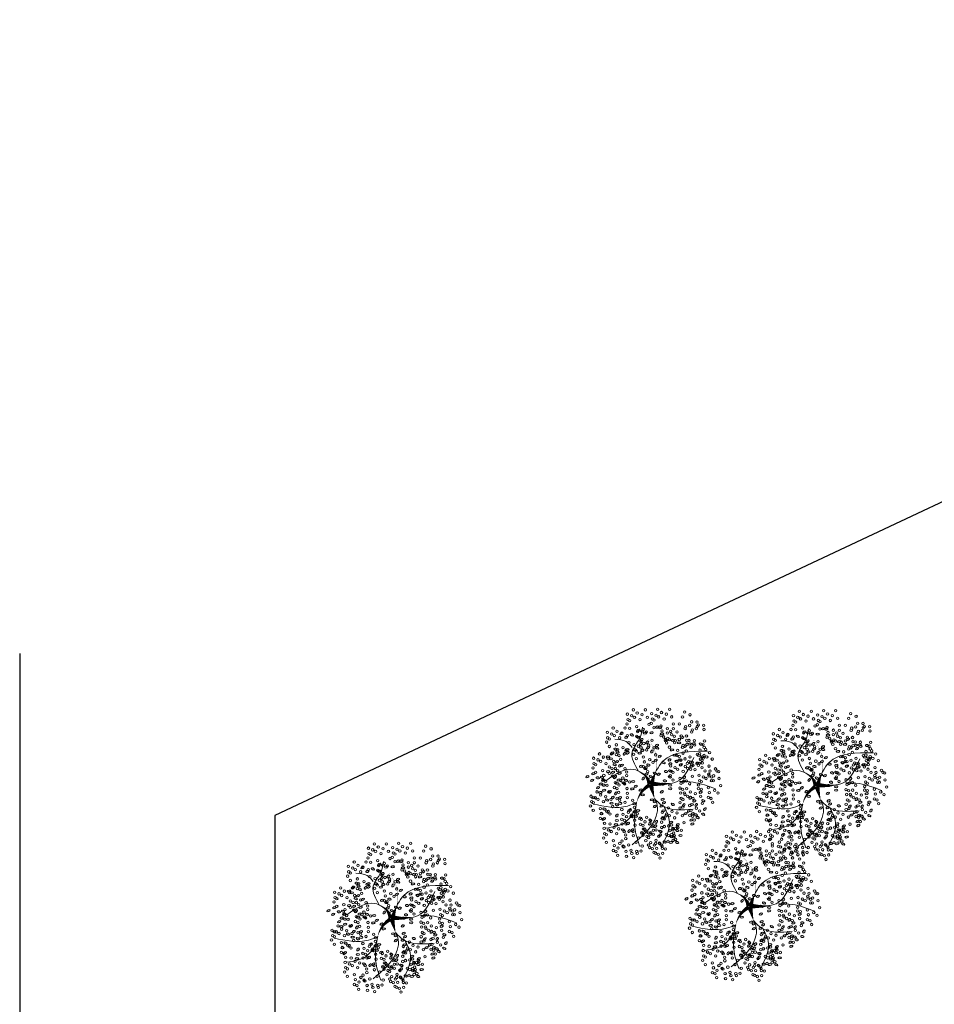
# Model space of a CAD drawing. Header units: millimetres. Extents: x 2041 to 2304, y 426 to 519.
# Tile 7 of 24: x 2041 to 2070, y 476 to 507. Entities that reach past the tile are written whole.
import ezdxf

# ---------------------------------------------------------------- set-up
doc = ezdxf.new("R2010")
doc.units = ezdxf.units.MM
doc.layers.add('01 - Vegetación', color=3, linetype='Continuous', lineweight=0)
doc.layers.add('Cotas', color=3, linetype='Continuous')

# ---------------------------------------------------------------- blocks, each defined once
blk = doc.blocks.new('17')
at = {"layer": '01 - Vegetación'}
for points in [[(4495.84, 1680.23, 1.33, 0.0221, 0.199177), (4489.97, 1684.48, 0.0221, 0.0221, 1.224983)], [(4496.02, 1680.23, 1.33, 0.0221, 0.286986), (4500.47, 1683.82, 0.0221, 0.0221, -1.494927)], [(4497.07, 1679.43, 0.133, 0.0221, 0.381476), (4512.91, 1682.47, 0.0221, 0.0221, -1.841687)], [(4496.02, 1679.76, 1.77, 0.0221, 0), (4491.39, 1678.53, 0.0221, 0.0221, 0)], [(4496.02, 1679.66, 1.77, 0.0221, 0), (4500.28, 1678.15, 0.0221, 0.0221, 0)], [(4496.4, 1679.85, 1.77, 0.0221, 0.074947), (4496.4, 1672.95, 0.0221, 0.0221, 0.762797)]]:
    blk.add_lwpolyline(points, format="xyseb", dxfattribs=at)
for points in [[(4490, 1684.47), (4488.83, 1687.51), (4489.5, 1699.09)], [(4487.73, 1684.98), (4483.44, 1688.25), (4481.42, 1694.81)], [(4497.83, 1680.19), (4501.11, 1685.48), (4497.33, 1694.81)], [(4508.5, 1685.98), (4510.45, 1688), (4511.21, 1691.78)], [(4491.39, 1678.53), (4489.02, 1677.58), (4485.46, 1677.92), (4475.87, 1685.99)], [(4500.47, 1683.82), (4506.92, 1685.99), (4511.46, 1683.47), (4515.25, 1682.46)], [(4490, 1684.47), (4482.94, 1685.23), (4475.36, 1683.47)], [(4497.07, 1679.43), (4503.89, 1675.65), (4507.17, 1660.78)], [(4488.74, 1675.4), (4484.7, 1673.64), (4475.11, 1676.16)], [(4491.39, 1678.53), (4489, 1675.9), (4487.73, 1665.57)], [(4496.57, 1678.43), (4497.07, 1670.86), (4505.15, 1665.32)], [(4497.07, 1670.11), (4496.82, 1665.57), (4494.55, 1658.01)]]:
    blk.add_spline(points, degree=3, dxfattribs=at)
blk = doc.blocks.new('16')
at = {"layer": '01 - Vegetación'}
h = blk.add_hatch(color=40, dxfattribs=at)
h.set_gradient(color1=(255, 191, 0), color2=(223, 255, 127), rotation=180, centered=1, tint=1, name='INVSPHERICAL')
edge = h.paths.add_edge_path()
edge.add_ellipse((4538.847, 1678.642), major_axis=(-0.0033, 0.0777), ratio=0.578492, start_angle=0, end_angle=360, ccw=False)
edge = h.paths.add_edge_path()
edge.add_ellipse((4538.961, 1678.487), major_axis=(-0.0349, 0.0695), ratio=0.578492, start_angle=0, end_angle=360, ccw=False)
edge = h.paths.add_edge_path()
edge.add_ellipse((4538.69, 1678.926), major_axis=(-0.0594, 0.0503), ratio=0.578492, start_angle=0, end_angle=360, ccw=False)
edge = h.paths.add_edge_path()
edge.add_ellipse((4538.676, 1678.266), major_axis=(-0.0033, 0.0777), ratio=0.578492, start_angle=0, end_angle=360, ccw=False)
edge = h.paths.add_edge_path()
edge.add_ellipse((4541.23, 1679.281), major_axis=(0.0274, 0.0728), ratio=0.578492, start_angle=0, end_angle=360, ccw=False)
edge = h.paths.add_edge_path()
edge.add_ellipse((4540.829, 1679.36), major_axis=(-0.0349, 0.0695), ratio=0.578492, start_angle=0, end_angle=360, ccw=False)
edge = h.paths.add_edge_path()
edge.add_ellipse((4541.174, 1679.607), major_axis=(-0.0349, 0.0695), ratio=0.578492, start_angle=0, end_angle=360, ccw=False)
edge = h.paths.add_edge_path()
edge.add_ellipse((4541.072, 1679.421), major_axis=(0.0274, 0.0728), ratio=0.578492, start_angle=0, end_angle=360, ccw=False)
edge = h.paths.add_edge_path()
edge.add_ellipse((4540.113, 1679.632), major_axis=(-0.0349, 0.0695), ratio=0.578492, start_angle=0, end_angle=360, ccw=False)
edge = h.paths.add_edge_path()
edge.add_ellipse((4540.279, 1679.843), major_axis=(-0.0349, 0.0695), ratio=0.578492, start_angle=0, end_angle=360, ccw=False)
edge = h.paths.add_edge_path()
edge.add_ellipse((4540.165, 1679.999), major_axis=(-0.0033, 0.0777), ratio=0.578492, start_angle=0, end_angle=360, ccw=False)
edge = h.paths.add_edge_path()
edge.add_ellipse((4540.499, 1679.956), major_axis=(-0.0033, 0.0777), ratio=0.578492, start_angle=0, end_angle=360, ccw=False)
edge = h.paths.add_edge_path()
edge.add_ellipse((4540.629, 1679.513), major_axis=(-0.0594, 0.0503), ratio=0.578492, start_angle=0, end_angle=360, ccw=False)
edge = h.paths.add_edge_path()
edge.add_ellipse((4540.551, 1680.278), major_axis=(0.0274, 0.0728), ratio=0.578492, start_angle=0, end_angle=360, ccw=False)
edge = h.paths.add_edge_path()
edge.add_ellipse((4539.201, 1679.744), major_axis=(-0.0033, 0.0777), ratio=0.578492, start_angle=0, end_angle=360, ccw=False)
edge = h.paths.add_edge_path()
edge.add_ellipse((4539.14, 1679.893), major_axis=(0.0274, 0.0728), ratio=0.578492, start_angle=0, end_angle=360, ccw=False)
edge = h.paths.add_edge_path()
edge.add_ellipse((4539.208, 1680.126), major_axis=(-0.0033, 0.0777), ratio=0.578492, start_angle=0, end_angle=360, ccw=False)
edge = h.paths.add_edge_path()
edge.add_ellipse((4538.979, 1680.681), major_axis=(-0.0594, 0.0503), ratio=0.578492, start_angle=0, end_angle=360, ccw=False)
edge = h.paths.add_edge_path()
edge.add_ellipse((4538.577, 1680.728), major_axis=(-0.0033, 0.0777), ratio=0.578492, start_angle=0, end_angle=360, ccw=False)
edge = h.paths.add_edge_path()
edge.add_ellipse((4538.926, 1680.033), major_axis=(0.0274, 0.0728), ratio=0.578492, start_angle=0, end_angle=360, ccw=False)
edge = h.paths.add_edge_path()
edge.add_ellipse((4538.95, 1679.842), major_axis=(0.0274, 0.0728), ratio=0.578492, start_angle=0, end_angle=360, ccw=False)
edge = h.paths.add_edge_path()
edge.add_ellipse((4538.621, 1680.191), major_axis=(-0.0349, 0.0695), ratio=0.578492, start_angle=0, end_angle=360, ccw=False)
edge = h.paths.add_edge_path()
edge.add_ellipse((4538.328, 1680.411), major_axis=(0.0274, 0.0728), ratio=0.578492, start_angle=0, end_angle=360, ccw=False)
edge = h.paths.add_edge_path()
edge.add_ellipse((4538.283, 1680.138), major_axis=(-0.0594, 0.0503), ratio=0.578492, start_angle=0, end_angle=360, ccw=False)
edge = h.paths.add_edge_path()
edge.add_ellipse((4538.32, 1679.993), major_axis=(-0.0594, 0.0503), ratio=0.578492, start_angle=0, end_angle=360, ccw=False)
edge = h.paths.add_edge_path()
edge.add_ellipse((4538.755, 1680.687), major_axis=(-0.0033, 0.0777), ratio=0.578492, start_angle=0, end_angle=360, ccw=False)
edge = h.paths.add_edge_path()
edge.add_ellipse((4538.834, 1681.261), major_axis=(-0.0349, 0.0695), ratio=0.578492, start_angle=0, end_angle=360, ccw=False)
edge = h.paths.add_edge_path()
edge.add_ellipse((4539.054, 1681.374), major_axis=(-0.0033, 0.0777), ratio=0.578492, start_angle=0, end_angle=360, ccw=False)
edge = h.paths.add_edge_path()
edge.add_ellipse((4539.147, 1681.076), major_axis=(-0.0594, 0.0503), ratio=0.578492, start_angle=0, end_angle=360, ccw=False)
edge = h.paths.add_edge_path()
edge.add_ellipse((4539.52, 1680.541), major_axis=(-0.0033, 0.0777), ratio=0.578492, start_angle=0, end_angle=360, ccw=False)
edge = h.paths.add_edge_path()
edge.add_ellipse((4539.459, 1680.689), major_axis=(0.0274, 0.0728), ratio=0.578492, start_angle=0, end_angle=360, ccw=False)
edge = h.paths.add_edge_path()
edge.add_ellipse((4539.527, 1680.923), major_axis=(-0.0033, 0.0777), ratio=0.578492, start_angle=0, end_angle=360, ccw=False)
edge = h.paths.add_edge_path()
edge.add_ellipse((4539.265, 1681.244), major_axis=(0.0274, 0.0728), ratio=0.578492, start_angle=0, end_angle=360, ccw=False)
edge = h.paths.add_edge_path()
edge.add_ellipse((4539.188, 1677.478), major_axis=(-0.0594, 0.0503), ratio=0.578492, start_angle=0, end_angle=360, ccw=False)
edge = h.paths.add_edge_path()
edge.add_ellipse((4539.473, 1678.19), major_axis=(0.0274, 0.0728), ratio=0.578492, start_angle=0, end_angle=360, ccw=False)
edge = h.paths.add_edge_path()
edge.add_ellipse((4540.696, 1678.325), major_axis=(0.0274, 0.0728), ratio=0.578492, start_angle=0, end_angle=360, ccw=False)
edge = h.paths.add_edge_path()
edge.add_ellipse((4540.33, 1678.305), major_axis=(-0.0033, 0.0777), ratio=0.578492, start_angle=0, end_angle=360, ccw=False)
edge = h.paths.add_edge_path()
edge.add_ellipse((4540.174, 1678.307), major_axis=(-0.0033, 0.0777), ratio=0.578492, start_angle=0, end_angle=360, ccw=False)
edge = h.paths.add_edge_path()
edge.add_ellipse((4540.488, 1677.717), major_axis=(-0.0594, 0.0503), ratio=0.578492, start_angle=0, end_angle=360, ccw=False)
edge = h.paths.add_edge_path()
edge.add_ellipse((4540.676, 1677.675), major_axis=(-0.0594, 0.0503), ratio=0.578492, start_angle=0, end_angle=360, ccw=False)
edge = h.paths.add_edge_path()
edge.add_ellipse((4539.469, 1677.341), major_axis=(-0.0033, 0.0777), ratio=0.578492, start_angle=0, end_angle=360, ccw=False)
edge = h.paths.add_edge_path()
edge.add_ellipse((4539.773, 1677.406), major_axis=(-0.0594, 0.0503), ratio=0.578492, start_angle=0, end_angle=360, ccw=False)
edge = h.paths.add_edge_path()
edge.add_ellipse((4539.631, 1677.23), major_axis=(-0.0349, 0.0695), ratio=0.578492, start_angle=0, end_angle=360, ccw=False)
edge = h.paths.add_edge_path()
edge.add_ellipse((4539.445, 1677.695), major_axis=(-0.0594, 0.0503), ratio=0.578492, start_angle=0, end_angle=360, ccw=False)
edge = h.paths.add_edge_path()
edge.add_ellipse((4542.676, 1679.136), major_axis=(-0.0033, 0.0777), ratio=0.578492, start_angle=0, end_angle=360, ccw=False)
edge = h.paths.add_edge_path()
edge.add_ellipse((4542.661, 1679.428), major_axis=(-0.0033, 0.0777), ratio=0.578492, start_angle=0, end_angle=360, ccw=False)
edge = h.paths.add_edge_path()
edge.add_ellipse((4542.742, 1679.554), major_axis=(-0.0033, 0.0777), ratio=0.578492, start_angle=0, end_angle=360, ccw=False)
edge = h.paths.add_edge_path()
edge.add_ellipse((4542.776, 1679.728), major_axis=(-0.0349, 0.0695), ratio=0.578492, start_angle=0, end_angle=360, ccw=False)
edge = h.paths.add_edge_path()
edge.add_ellipse((4542.477, 1679.745), major_axis=(0.0274, 0.0728), ratio=0.578492, start_angle=0, end_angle=360, ccw=False)
edge = h.paths.add_edge_path()
edge.add_ellipse((4542.578, 1680.02), major_axis=(0.0274, 0.0728), ratio=0.578492, start_angle=0, end_angle=360, ccw=False)
edge = h.paths.add_edge_path()
edge.add_ellipse((4542.466, 1680.268), major_axis=(-0.0349, 0.0695), ratio=0.578492, start_angle=0, end_angle=360, ccw=False)
edge = h.paths.add_edge_path()
edge.add_ellipse((4542.632, 1680.479), major_axis=(-0.0349, 0.0695), ratio=0.578492, start_angle=0, end_angle=360, ccw=False)
edge = h.paths.add_edge_path()
edge.add_ellipse((4542.359, 1679.577), major_axis=(-0.0594, 0.0503), ratio=0.578492, start_angle=0, end_angle=360, ccw=False)
edge = h.paths.add_edge_path()
edge.add_ellipse((4542.171, 1679.619), major_axis=(-0.0594, 0.0503), ratio=0.578492, start_angle=0, end_angle=360, ccw=False)
edge = h.paths.add_edge_path()
edge.add_ellipse((4542.246, 1679.328), major_axis=(-0.0594, 0.0503), ratio=0.578492, start_angle=0, end_angle=360, ccw=False)
edge = h.paths.add_edge_path()
edge.add_ellipse((4542.369, 1678.498), major_axis=(0.0274, 0.0728), ratio=0.578492, start_angle=0, end_angle=360, ccw=False)
edge = h.paths.add_edge_path()
edge.add_ellipse((4542.902, 1678.749), major_axis=(-0.0349, 0.0695), ratio=0.578492, start_angle=0, end_angle=360, ccw=False)
edge = h.paths.add_edge_path()
edge.add_ellipse((4542.925, 1678.897), major_axis=(-0.0349, 0.0695), ratio=0.578492, start_angle=0, end_angle=360, ccw=False)
edge = h.paths.add_edge_path()
edge.add_ellipse((4542.628, 1678.671), major_axis=(-0.0033, 0.0777), ratio=0.578492, start_angle=0, end_angle=360, ccw=False)
edge = h.paths.add_edge_path()
edge.add_ellipse((4542.11, 1678.896), major_axis=(-0.0349, 0.0695), ratio=0.578492, start_angle=0, end_angle=360, ccw=False)
edge = h.paths.add_edge_path()
edge.add_ellipse((4542.34, 1678.18), major_axis=(-0.0349, 0.0695), ratio=0.578492, start_angle=0, end_angle=360, ccw=False)
edge = h.paths.add_edge_path()
edge.add_ellipse((4538.137, 1679.191), major_axis=(-0.0349, 0.0695), ratio=0.578492, start_angle=0, end_angle=360, ccw=False)
edge = h.paths.add_edge_path()
edge.add_ellipse((4538.099, 1678.758), major_axis=(-0.0594, 0.0503), ratio=0.578492, start_angle=0, end_angle=360, ccw=False)
edge = h.paths.add_edge_path()
edge.add_ellipse((4537.796, 1678.552), major_axis=(0.0274, 0.0728), ratio=0.578492, start_angle=0, end_angle=360, ccw=False)
edge = h.paths.add_edge_path()
edge.add_ellipse((4537.776, 1678.277), major_axis=(-0.0033, 0.0777), ratio=0.578492, start_angle=0, end_angle=360, ccw=False)
edge = h.paths.add_edge_path()
edge.add_ellipse((4539.181, 1678.6), major_axis=(-0.0033, 0.0777), ratio=0.578492, start_angle=0, end_angle=360, ccw=False)
edge = h.paths.add_edge_path()
edge.add_ellipse((4538.502, 1678.968), major_axis=(-0.0594, 0.0503), ratio=0.578492, start_angle=0, end_angle=360, ccw=False)
edge = h.paths.add_edge_path()
edge.add_ellipse((4538.615, 1679.216), major_axis=(-0.0594, 0.0503), ratio=0.578492, start_angle=0, end_angle=360, ccw=False)
edge = h.paths.add_edge_path()
edge.add_ellipse((4538.188, 1679.557), major_axis=(-0.0033, 0.0777), ratio=0.578492, start_angle=0, end_angle=360, ccw=False)
edge = h.paths.add_edge_path()
edge.add_ellipse((4538.203, 1679.265), major_axis=(-0.0033, 0.0777), ratio=0.578492, start_angle=0, end_angle=360, ccw=False)
edge = h.paths.add_edge_path()
edge.add_ellipse((4538.285, 1679.391), major_axis=(-0.0033, 0.0777), ratio=0.578492, start_angle=0, end_angle=360, ccw=False)
edge = h.paths.add_edge_path()
edge.add_ellipse((4538.856, 1679.647), major_axis=(-0.0349, 0.0695), ratio=0.578492, start_angle=0, end_angle=360, ccw=False)
edge = h.paths.add_edge_path()
edge.add_ellipse((4538.272, 1678.751), major_axis=(0.0274, 0.0728), ratio=0.578492, start_angle=0, end_angle=360, ccw=False)
edge = h.paths.add_edge_path()
edge.add_ellipse((4540.863, 1678.985), major_axis=(0.0274, 0.0728), ratio=0.578492, start_angle=0, end_angle=360, ccw=False)
edge = h.paths.add_edge_path()
edge.add_ellipse((4540.823, 1678.811), major_axis=(-0.0349, 0.0695), ratio=0.578492, start_angle=0, end_angle=360, ccw=False)
edge = h.paths.add_edge_path()
edge.add_ellipse((4541.446, 1678.949), major_axis=(-0.0349, 0.0695), ratio=0.578492, start_angle=0, end_angle=360, ccw=False)
edge = h.paths.add_edge_path()
edge.add_ellipse((4540.434, 1680.393), major_axis=(-0.0033, 0.0777), ratio=0.578492, start_angle=0, end_angle=360, ccw=False)
edge = h.paths.add_edge_path()
edge.add_ellipse((4540.419, 1680.685), major_axis=(-0.0033, 0.0777), ratio=0.578492, start_angle=0, end_angle=360, ccw=False)
edge = h.paths.add_edge_path()
edge.add_ellipse((4539.773, 1680.547), major_axis=(-0.0349, 0.0695), ratio=0.578492, start_angle=0, end_angle=360, ccw=False)
edge = h.paths.add_edge_path()
edge.add_ellipse((4539.782, 1680.87), major_axis=(-0.0349, 0.0695), ratio=0.578492, start_angle=0, end_angle=360, ccw=False)
edge = h.paths.add_edge_path()
edge.add_ellipse((4539.668, 1681.126), major_axis=(0.0274, 0.0728), ratio=0.578492, start_angle=0, end_angle=360, ccw=False)
edge = h.paths.add_edge_path()
edge.add_ellipse((4540.336, 1681.276), major_axis=(0.0274, 0.0728), ratio=0.578492, start_angle=0, end_angle=360, ccw=False)
edge = h.paths.add_edge_path()
edge.add_ellipse((4540.381, 1681.413), major_axis=(-0.0349, 0.0695), ratio=0.578492, start_angle=0, end_angle=360, ccw=False)
edge = h.paths.add_edge_path()
edge.add_ellipse((4540.225, 1681.525), major_axis=(-0.0349, 0.0695), ratio=0.578492, start_angle=0, end_angle=360, ccw=False)
edge = h.paths.add_edge_path()
edge.add_ellipse((4540.009, 1681.424), major_axis=(-0.0033, 0.0777), ratio=0.578492, start_angle=0, end_angle=360, ccw=False)
edge = h.paths.add_edge_path()
edge.add_ellipse((4540.106, 1681.258), major_axis=(-0.0033, 0.0777), ratio=0.578492, start_angle=0, end_angle=360, ccw=False)
edge = h.paths.add_edge_path()
edge.add_ellipse((4540.036, 1680.989), major_axis=(-0.0594, 0.0503), ratio=0.578492, start_angle=0, end_angle=360, ccw=False)
edge = h.paths.add_edge_path()
edge.add_ellipse((4539.967, 1680.73), major_axis=(-0.0594, 0.0503), ratio=0.578492, start_angle=0, end_angle=360, ccw=False)
edge = h.paths.add_edge_path()
edge.add_ellipse((4541.92, 1680.217), major_axis=(-0.0033, 0.0777), ratio=0.578492, start_angle=0, end_angle=360, ccw=False)
edge = h.paths.add_edge_path()
edge.add_ellipse((4541.222, 1680.466), major_axis=(-0.0349, 0.0695), ratio=0.578492, start_angle=0, end_angle=360, ccw=False)
edge = h.paths.add_edge_path()
edge.add_ellipse((4541.387, 1680.676), major_axis=(-0.0349, 0.0695), ratio=0.578492, start_angle=0, end_angle=360, ccw=False)
edge = h.paths.add_edge_path()
edge.add_ellipse((4541.251, 1680.784), major_axis=(0.0274, 0.0728), ratio=0.578492, start_angle=0, end_angle=360, ccw=False)
edge = h.paths.add_edge_path()
edge.add_ellipse((4541.818, 1680.659), major_axis=(0.0274, 0.0728), ratio=0.578492, start_angle=0, end_angle=360, ccw=False)
edge = h.paths.add_edge_path()
edge.add_ellipse((4541.942, 1680.743), major_axis=(0.0274, 0.0728), ratio=0.578492, start_angle=0, end_angle=360, ccw=False)
edge = h.paths.add_edge_path()
edge.add_ellipse((4541.762, 1680.886), major_axis=(-0.0349, 0.0695), ratio=0.578492, start_angle=0, end_angle=360, ccw=False)
edge = h.paths.add_edge_path()
edge.add_ellipse((4541.592, 1681.082), major_axis=(-0.0033, 0.0777), ratio=0.578492, start_angle=0, end_angle=360, ccw=False)
edge = h.paths.add_edge_path()
edge.add_ellipse((4541.511, 1680.956), major_axis=(-0.0033, 0.0777), ratio=0.578492, start_angle=0, end_angle=360, ccw=False)
edge = h.paths.add_edge_path()
edge.add_ellipse((4541.775, 1680.201), major_axis=(-0.0594, 0.0503), ratio=0.578492, start_angle=0, end_angle=360, ccw=False)
edge = h.paths.add_edge_path()
edge.add_ellipse((4541.737, 1680.346), major_axis=(-0.0594, 0.0503), ratio=0.578492, start_angle=0, end_angle=360, ccw=False)
edge = h.paths.add_edge_path()
edge.add_ellipse((4541.843, 1679.118), major_axis=(-0.0594, 0.0503), ratio=0.578492, start_angle=0, end_angle=360, ccw=False)
edge = h.paths.add_edge_path()
edge.add_ellipse((4541.881, 1679.551), major_axis=(-0.0349, 0.0695), ratio=0.578492, start_angle=0, end_angle=360, ccw=False)
edge = h.paths.add_edge_path()
edge.add_ellipse((4542.015, 1679.29), major_axis=(-0.0349, 0.0695), ratio=0.578492, start_angle=0, end_angle=360, ccw=False)
edge = h.paths.add_edge_path()
edge.add_ellipse((4541.91, 1679.869), major_axis=(0.0274, 0.0728), ratio=0.578492, start_angle=0, end_angle=360, ccw=False)
edge = h.paths.add_edge_path()
edge.add_ellipse((4541.769, 1679.666), major_axis=(-0.0033, 0.0777), ratio=0.578492, start_angle=0, end_angle=360, ccw=False)
edge = h.paths.add_edge_path()
edge.add_ellipse((4539.676, 1679.115), major_axis=(-0.0033, 0.0777), ratio=0.578492, start_angle=0, end_angle=360, ccw=False)
edge = h.paths.add_edge_path()
edge.add_ellipse((4539.594, 1678.989), major_axis=(-0.0033, 0.0777), ratio=0.578492, start_angle=0, end_angle=360, ccw=False)
edge = h.paths.add_edge_path()
edge.add_ellipse((4539.898, 1679.531), major_axis=(-0.0033, 0.0777), ratio=0.578492, start_angle=0, end_angle=360, ccw=False)
edge = h.paths.add_edge_path()
edge.add_ellipse((4539.697, 1678.641), major_axis=(-0.0349, 0.0695), ratio=0.578492, start_angle=0, end_angle=360, ccw=False)
edge = h.paths.add_edge_path()
edge.add_ellipse((4539.398, 1678.691), major_axis=(-0.0349, 0.0695), ratio=0.578492, start_angle=0, end_angle=360, ccw=False)
edge = h.paths.add_edge_path()
edge.add_ellipse((4539.555, 1678.579), major_axis=(-0.0349, 0.0695), ratio=0.578492, start_angle=0, end_angle=360, ccw=False)
edge = h.paths.add_edge_path()
edge.add_ellipse((4540.714, 1679.167), major_axis=(0.0274, 0.0728), ratio=0.578492, start_angle=0, end_angle=360, ccw=False)
edge = h.paths.add_edge_path()
edge.add_ellipse((4540.549, 1681.79), major_axis=(-0.0349, 0.0695), ratio=0.578492, start_angle=0, end_angle=360, ccw=False)
edge = h.paths.add_edge_path()
edge.add_ellipse((4540.715, 1682.001), major_axis=(-0.0349, 0.0695), ratio=0.578492, start_angle=0, end_angle=360, ccw=False)
edge = h.paths.add_edge_path()
edge.add_ellipse((4540.848, 1681.741), major_axis=(-0.0349, 0.0695), ratio=0.578492, start_angle=0, end_angle=360, ccw=False)
edge = h.paths.add_edge_path()
edge.add_ellipse((4540.661, 1681.542), major_axis=(0.0274, 0.0728), ratio=0.578492, start_angle=0, end_angle=360, ccw=False)
edge = h.paths.add_edge_path()
edge.add_ellipse((4540.684, 1681.351), major_axis=(0.0274, 0.0728), ratio=0.578492, start_angle=0, end_angle=360, ccw=False)
edge = h.paths.add_edge_path()
edge.add_ellipse((4540.56, 1681.267), major_axis=(0.0274, 0.0728), ratio=0.578492, start_angle=0, end_angle=360, ccw=False)
edge = h.paths.add_edge_path()
edge.add_ellipse((4540.528, 1678.539), major_axis=(0.0274, 0.0728), ratio=0.578492, start_angle=0, end_angle=360, ccw=False)
edge = h.paths.add_edge_path()
edge.add_ellipse((4540.38, 1678.647), major_axis=(0.0274, 0.0728), ratio=0.578492, start_angle=0, end_angle=360, ccw=False)
edge = h.paths.add_edge_path()
edge.add_ellipse((4540.034, 1678.678), major_axis=(-0.0349, 0.0695), ratio=0.578492, start_angle=0, end_angle=360, ccw=False)
edge = h.paths.add_edge_path()
edge.add_ellipse((4540.944, 1678.493), major_axis=(0.0274, 0.0728), ratio=0.578492, start_angle=0, end_angle=360, ccw=False)
edge = h.paths.add_edge_path()
edge.add_ellipse((4541.625, 1678.77), major_axis=(-0.0349, 0.0695), ratio=0.578492, start_angle=0, end_angle=360, ccw=False)
edge = h.paths.add_edge_path()
edge.add_ellipse((4541.994, 1678.887), major_axis=(0.0274, 0.0728), ratio=0.578492, start_angle=0, end_angle=360, ccw=False)
edge = h.paths.add_edge_path()
edge.add_ellipse((4541.336, 1678.598), major_axis=(0.0274, 0.0728), ratio=0.578492, start_angle=0, end_angle=360, ccw=False)
edge = h.paths.add_edge_path()
edge.add_ellipse((4539.381, 1678.993), major_axis=(-0.0349, 0.0695), ratio=0.578492, start_angle=0, end_angle=360, ccw=False)
edge = h.paths.add_edge_path()
edge.add_ellipse((4540.938, 1681.079), major_axis=(-0.0033, 0.0777), ratio=0.578492, start_angle=0, end_angle=360, ccw=False)
edge = h.paths.add_edge_path()
edge.add_ellipse((4540.699, 1680.759), major_axis=(-0.0594, 0.0503), ratio=0.578492, start_angle=0, end_angle=360, ccw=False)
edge = h.paths.add_edge_path()
edge.add_ellipse((4540.908, 1680.857), major_axis=(-0.0349, 0.0695), ratio=0.578492, start_angle=0, end_angle=360, ccw=False)
edge = h.paths.add_edge_path()
edge.add_ellipse((4540.863, 1680.561), major_axis=(-0.0349, 0.0695), ratio=0.578492, start_angle=0, end_angle=360, ccw=False)
edge = h.paths.add_edge_path()
edge.add_ellipse((4540.564, 1680.61), major_axis=(-0.0349, 0.0695), ratio=0.578492, start_angle=0, end_angle=360, ccw=False)
edge = h.paths.add_edge_path()
edge.add_ellipse((4539.771, 1681.729), major_axis=(-0.0349, 0.0695), ratio=0.578492, start_angle=0, end_angle=360, ccw=False)
edge = h.paths.add_edge_path()
edge.add_ellipse((4540.968, 1678.302), major_axis=(0.0274, 0.0728), ratio=0.578492, start_angle=0, end_angle=360, ccw=False)
edge = h.paths.add_edge_path()
edge.add_ellipse((4541.908, 1678.227), major_axis=(-0.0033, 0.0777), ratio=0.578492, start_angle=0, end_angle=360, ccw=False)
edge = h.paths.add_edge_path()
edge.add_ellipse((4541.283, 1678.297), major_axis=(-0.0349, 0.0695), ratio=0.578492, start_angle=0, end_angle=360, ccw=False)
edge = h.paths.add_edge_path()
edge.add_ellipse((4541.463, 1678.333), major_axis=(-0.0349, 0.0695), ratio=0.578492, start_angle=0, end_angle=360, ccw=False)
edge = h.paths.add_edge_path()
edge.add_ellipse((4538.021, 1678.159), major_axis=(0.0274, 0.0728), ratio=0.578492, start_angle=0, end_angle=360, ccw=False)
edge = h.paths.add_edge_path()
edge.add_ellipse((4537.772, 1677.992), major_axis=(0.0274, 0.0728), ratio=0.578492, start_angle=0, end_angle=360, ccw=False)
edge = h.paths.add_edge_path()
edge.add_ellipse((4538.082, 1677.841), major_axis=(-0.0033, 0.0777), ratio=0.578492, start_angle=0, end_angle=360, ccw=False)
edge = h.paths.add_edge_path()
edge.add_ellipse((4538.572, 1677.966), major_axis=(-0.0349, 0.0695), ratio=0.578492, start_angle=0, end_angle=360, ccw=False)
edge = h.paths.add_edge_path()
edge.add_ellipse((4538.311, 1677.99), major_axis=(0.0274, 0.0728), ratio=0.578492, start_angle=0, end_angle=360, ccw=False)
edge = h.paths.add_edge_path()
edge.add_ellipse((4538.394, 1678.174), major_axis=(0.0274, 0.0728), ratio=0.578492, start_angle=0, end_angle=360, ccw=False)
edge = h.paths.add_edge_path()
edge.add_ellipse((4538.776, 1677.355), major_axis=(-0.0349, 0.0695), ratio=0.578492, start_angle=0, end_angle=360, ccw=False)
edge = h.paths.add_edge_path()
edge.add_ellipse((4538.597, 1677.319), major_axis=(-0.0349, 0.0695), ratio=0.578492, start_angle=0, end_angle=360, ccw=False)
edge = h.paths.add_edge_path()
edge.add_ellipse((4539.063, 1677.621), major_axis=(-0.0349, 0.0695), ratio=0.578492, start_angle=0, end_angle=360, ccw=False)
edge = h.paths.add_edge_path()
edge.add_ellipse((4539.033, 1676.828), major_axis=(0.0274, 0.0728), ratio=0.578492, start_angle=0, end_angle=360, ccw=False)
edge = h.paths.add_edge_path()
edge.add_ellipse((4539.009, 1677.162), major_axis=(0.0274, 0.0728), ratio=0.578492, start_angle=0, end_angle=360, ccw=False)
edge = h.paths.add_edge_path()
edge.add_ellipse((4538.885, 1677.078), major_axis=(0.0274, 0.0728), ratio=0.578492, start_angle=0, end_angle=360, ccw=False)
edge = h.paths.add_edge_path()
edge.add_ellipse((4539.054, 1677.298), major_axis=(-0.0349, 0.0695), ratio=0.578492, start_angle=0, end_angle=360, ccw=False)
edge = h.paths.add_edge_path()
edge.add_ellipse((4542.221, 1677.913), major_axis=(-0.0033, 0.0777), ratio=0.578492, start_angle=0, end_angle=360, ccw=False)
edge = h.paths.add_edge_path()
edge.add_ellipse((4542.451, 1677.771), major_axis=(-0.0349, 0.0695), ratio=0.578492, start_angle=0, end_angle=360, ccw=False)
edge = h.paths.add_edge_path()
edge.add_ellipse((4541.18, 1677.355), major_axis=(-0.0349, 0.0695), ratio=0.578492, start_angle=0, end_angle=360, ccw=False)
edge = h.paths.add_edge_path()
edge.add_ellipse((4541.671, 1678.102), major_axis=(-0.0033, 0.0777), ratio=0.578492, start_angle=0, end_angle=360, ccw=False)
edge = h.paths.add_edge_path()
edge.add_ellipse((4541.411, 1678.017), major_axis=(-0.0033, 0.0777), ratio=0.578492, start_angle=0, end_angle=360, ccw=False)
edge = h.paths.add_edge_path()
edge.add_ellipse((4542.075, 1677.637), major_axis=(-0.0594, 0.0503), ratio=0.578492, start_angle=0, end_angle=360, ccw=False)
edge = h.paths.add_edge_path()
edge.add_ellipse((4541.252, 1677.826), major_axis=(-0.0349, 0.0695), ratio=0.578492, start_angle=0, end_angle=360, ccw=False)
edge = h.paths.add_edge_path()
edge.add_ellipse((4541.596, 1676.853), major_axis=(-0.0033, 0.0777), ratio=0.578492, start_angle=0, end_angle=360, ccw=False)
edge = h.paths.add_edge_path()
edge.add_ellipse((4541.655, 1677.018), major_axis=(-0.0033, 0.0777), ratio=0.578492, start_angle=0, end_angle=360, ccw=False)
edge = h.paths.add_edge_path()
edge.add_ellipse((4542.033, 1677.371), major_axis=(-0.0349, 0.0695), ratio=0.578492, start_angle=0, end_angle=360, ccw=False)
edge = h.paths.add_edge_path()
edge.add_ellipse((4542.19, 1677.259), major_axis=(-0.0349, 0.0695), ratio=0.578492, start_angle=0, end_angle=360, ccw=False)
edge = h.paths.add_edge_path()
edge.add_ellipse((4542.168, 1676.931), major_axis=(0.0274, 0.0728), ratio=0.578492, start_angle=0, end_angle=360, ccw=False)
edge = h.paths.add_edge_path()
edge.add_ellipse((4542.176, 1677.433), major_axis=(-0.0349, 0.0695), ratio=0.578492, start_angle=0, end_angle=360, ccw=False)
edge = h.paths.add_edge_path()
edge.add_ellipse((4541.313, 1677.094), major_axis=(-0.0349, 0.0695), ratio=0.578492, start_angle=0, end_angle=360, ccw=False)
edge = h.paths.add_edge_path()
edge.add_ellipse((4541.359, 1677.391), major_axis=(-0.0349, 0.0695), ratio=0.578492, start_angle=0, end_angle=360, ccw=False)
edge = h.paths.add_edge_path()
edge.add_ellipse((4540.019, 1676.943), major_axis=(-0.0349, 0.0695), ratio=0.578492, start_angle=0, end_angle=360, ccw=False)
edge = h.paths.add_edge_path()
edge.add_ellipse((4539.641, 1676.826), major_axis=(0.0274, 0.0728), ratio=0.578492, start_angle=0, end_angle=360, ccw=False)
edge = h.paths.add_edge_path()
edge.add_ellipse((4539.262, 1676.754), major_axis=(-0.0594, 0.0503), ratio=0.578492, start_angle=0, end_angle=360, ccw=False)
edge = h.paths.add_edge_path()
edge.add_ellipse((4539.45, 1677.146), major_axis=(-0.0594, 0.0503), ratio=0.578492, start_angle=0, end_angle=360, ccw=False)
at = {"layer": '01 - Vegetación', "extrusion": (0, 0, -1)}
for centre, major_axis in [((4540.715, 1682.001), (-0.0349, 0.0695)), ((4539.771, 1681.729), (-0.0349, 0.0695)), ((4540.225, 1681.525), (-0.0349, 0.0695)), ((4540.549, 1681.79), (-0.0349, 0.0695)), ((4540.848, 1681.741), (-0.0349, 0.0695)), ((4538.834, 1681.261), (-0.0349, 0.0695)), ((4539.054, 1681.374), (-0.0033, 0.0777)), ((4540.009, 1681.424), (-0.0033, 0.0777)), ((4540.106, 1681.258), (-0.0033, 0.0777)), ((4540.381, 1681.413), (-0.0349, 0.0695)), ((4540.938, 1681.079), (-0.0033, 0.0777)), ((4541.592, 1681.082), (-0.0033, 0.0777)), ((4538.577, 1680.728), (-0.0033, 0.0777)), ((4538.755, 1680.687), (-0.0033, 0.0777)), ((4539.527, 1680.923), (-0.0033, 0.0777)), ((4539.782, 1680.87), (-0.0349, 0.0695)), ((4540.419, 1680.685), (-0.0033, 0.0777)), ((4540.564, 1680.61), (-0.0349, 0.0695)), ((4540.908, 1680.857), (-0.0349, 0.0695)), ((4541.387, 1680.676), (-0.0349, 0.0695)), ((4541.511, 1680.956), (-0.0033, 0.0777)), ((4541.762, 1680.886), (-0.0349, 0.0695)), ((4538.621, 1680.191), (-0.0349, 0.0695)), ((4539.52, 1680.541), (-0.0033, 0.0777)), ((4539.773, 1680.547), (-0.0349, 0.0695)), ((4540.434, 1680.393), (-0.0033, 0.0777)), ((4540.863, 1680.561), (-0.0349, 0.0695)), ((4541.222, 1680.466), (-0.0349, 0.0695)), ((4541.92, 1680.217), (-0.0033, 0.0777)), ((4542.466, 1680.268), (-0.0349, 0.0695)), ((4542.632, 1680.479), (-0.0349, 0.0695)), ((4539.201, 1679.744), (-0.0033, 0.0777)), ((4539.208, 1680.126), (-0.0033, 0.0777)), ((4540.165, 1679.999), (-0.0033, 0.0777)), ((4540.279, 1679.843), (-0.0349, 0.0695)), ((4540.499, 1679.956), (-0.0033, 0.0777)), ((4542.776, 1679.728), (-0.0349, 0.0695)), ((4538.188, 1679.557), (-0.0033, 0.0777)), ((4538.203, 1679.265), (-0.0033, 0.0777)), ((4538.285, 1679.391), (-0.0033, 0.0777)), ((4538.856, 1679.647), (-0.0349, 0.0695)), ((4539.898, 1679.531), (-0.0033, 0.0777)), ((4540.113, 1679.632), (-0.0349, 0.0695)), ((4540.829, 1679.36), (-0.0349, 0.0695)), ((4541.174, 1679.607), (-0.0349, 0.0695)), ((4541.769, 1679.666), (-0.0033, 0.0777)), ((4541.881, 1679.551), (-0.0349, 0.0695)), ((4542.015, 1679.29), (-0.0349, 0.0695)), ((4542.661, 1679.428), (-0.0033, 0.0777)), ((4542.742, 1679.554), (-0.0033, 0.0777)), ((4538.137, 1679.191), (-0.0349, 0.0695)), ((4539.381, 1678.993), (-0.0349, 0.0695)), ((4539.594, 1678.989), (-0.0033, 0.0777)), ((4539.676, 1679.115), (-0.0033, 0.0777)), ((4540.823, 1678.811), (-0.0349, 0.0695)), ((4541.446, 1678.949), (-0.0349, 0.0695)), ((4542.11, 1678.896), (-0.0349, 0.0695)), ((4542.676, 1679.136), (-0.0033, 0.0777)), ((4542.925, 1678.897), (-0.0349, 0.0695)), ((4538.847, 1678.642), (-0.0033, 0.0777)), ((4538.961, 1678.487), (-0.0349, 0.0695)), ((4539.181, 1678.6), (-0.0033, 0.0777)), ((4539.398, 1678.691), (-0.0349, 0.0695)), ((4539.555, 1678.579), (-0.0349, 0.0695)), ((4539.697, 1678.641), (-0.0349, 0.0695)), ((4540.034, 1678.678), (-0.0349, 0.0695)), ((4541.625, 1678.77), (-0.0349, 0.0695)), ((4542.628, 1678.671), (-0.0033, 0.0777)), ((4542.902, 1678.749), (-0.0349, 0.0695)), ((4537.776, 1678.277), (-0.0033, 0.0777)), ((4538.572, 1677.966), (-0.0349, 0.0695)), ((4538.676, 1678.266), (-0.0033, 0.0777)), ((4540.174, 1678.307), (-0.0033, 0.0777)), ((4540.33, 1678.305), (-0.0033, 0.0777)), ((4541.283, 1678.297), (-0.0349, 0.0695)), ((4541.411, 1678.017), (-0.0033, 0.0777)), ((4541.463, 1678.333), (-0.0349, 0.0695)), ((4541.671, 1678.102), (-0.0033, 0.0777)), ((4541.908, 1678.227), (-0.0033, 0.0777)), ((4542.34, 1678.18), (-0.0349, 0.0695)), ((4538.082, 1677.841), (-0.0033, 0.0777)), ((4539.063, 1677.621), (-0.0349, 0.0695)), ((4541.252, 1677.826), (-0.0349, 0.0695)), ((4542.221, 1677.913), (-0.0033, 0.0777)), ((4542.451, 1677.771), (-0.0349, 0.0695)), ((4538.597, 1677.319), (-0.0349, 0.0695)), ((4538.776, 1677.355), (-0.0349, 0.0695)), ((4539.054, 1677.298), (-0.0349, 0.0695)), ((4539.469, 1677.341), (-0.0033, 0.0777)), ((4539.631, 1677.23), (-0.0349, 0.0695)), ((4541.18, 1677.355), (-0.0349, 0.0695)), ((4541.313, 1677.094), (-0.0349, 0.0695)), ((4541.359, 1677.391), (-0.0349, 0.0695)), ((4542.033, 1677.371), (-0.0349, 0.0695)), ((4542.176, 1677.433), (-0.0349, 0.0695)), ((4542.19, 1677.259), (-0.0349, 0.0695)), ((4540.019, 1676.943), (-0.0349, 0.0695)), ((4541.596, 1676.853), (-0.0033, 0.0777)), ((4541.655, 1677.018), (-0.0033, 0.0777))]:
    blk.add_ellipse(centre, major_axis=major_axis, ratio=0.578492, start_param=3.141593, end_param=9.424778, dxfattribs=at)
for centre, major_axis in [((4540.661, 1681.542), (0.0274, 0.0728)), ((4539.147, 1681.076), (-0.0594, 0.0503)), ((4539.265, 1681.244), (0.0274, 0.0728)), ((4539.668, 1681.126), (0.0274, 0.0728)), ((4540.336, 1681.276), (0.0274, 0.0728)), ((4540.56, 1681.267), (0.0274, 0.0728)), ((4540.684, 1681.351), (0.0274, 0.0728)), ((4538.979, 1680.681), (-0.0594, 0.0503)), ((4539.459, 1680.689), (0.0274, 0.0728)), ((4539.967, 1680.73), (-0.0594, 0.0503)), ((4540.036, 1680.989), (-0.0594, 0.0503)), ((4540.699, 1680.759), (-0.0594, 0.0503)), ((4541.251, 1680.784), (0.0274, 0.0728)), ((4541.818, 1680.659), (0.0274, 0.0728)), ((4541.942, 1680.743), (0.0274, 0.0728)), ((4538.328, 1680.411), (0.0274, 0.0728)), ((4540.551, 1680.278), (0.0274, 0.0728)), ((4541.737, 1680.346), (-0.0594, 0.0503)), ((4541.775, 1680.201), (-0.0594, 0.0503)), ((4538.283, 1680.138), (-0.0594, 0.0503)), ((4538.32, 1679.993), (-0.0594, 0.0503)), ((4538.926, 1680.033), (0.0274, 0.0728)), ((4538.95, 1679.842), (0.0274, 0.0728)), ((4539.14, 1679.893), (0.0274, 0.0728)), ((4541.91, 1679.869), (0.0274, 0.0728)), ((4542.477, 1679.745), (0.0274, 0.0728)), ((4542.578, 1680.02), (0.0274, 0.0728)), ((4540.629, 1679.513), (-0.0594, 0.0503)), ((4541.072, 1679.421), (0.0274, 0.0728)), ((4541.23, 1679.281), (0.0274, 0.0728)), ((4542.171, 1679.619), (-0.0594, 0.0503)), ((4542.246, 1679.328), (-0.0594, 0.0503)), ((4542.359, 1679.577), (-0.0594, 0.0503)), ((4538.502, 1678.968), (-0.0594, 0.0503)), ((4538.615, 1679.216), (-0.0594, 0.0503)), ((4538.69, 1678.926), (-0.0594, 0.0503)), ((4540.714, 1679.167), (0.0274, 0.0728)), ((4540.863, 1678.985), (0.0274, 0.0728)), ((4541.843, 1679.118), (-0.0594, 0.0503)), ((4541.994, 1678.887), (0.0274, 0.0728)), ((4537.796, 1678.552), (0.0274, 0.0728)), ((4538.099, 1678.758), (-0.0594, 0.0503)), ((4538.272, 1678.751), (0.0274, 0.0728)), ((4540.38, 1678.647), (0.0274, 0.0728)), ((4540.528, 1678.539), (0.0274, 0.0728)), ((4540.944, 1678.493), (0.0274, 0.0728)), ((4541.336, 1678.598), (0.0274, 0.0728)), ((4542.369, 1678.498), (0.0274, 0.0728)), ((4537.772, 1677.992), (0.0274, 0.0728)), ((4538.021, 1678.159), (0.0274, 0.0728)), ((4538.311, 1677.99), (0.0274, 0.0728)), ((4538.394, 1678.174), (0.0274, 0.0728)), ((4539.473, 1678.19), (0.0274, 0.0728)), ((4540.696, 1678.325), (0.0274, 0.0728)), ((4540.968, 1678.302), (0.0274, 0.0728)), ((4539.445, 1677.695), (-0.0594, 0.0503)), ((4540.488, 1677.717), (-0.0594, 0.0503)), ((4540.676, 1677.675), (-0.0594, 0.0503)), ((4542.075, 1677.637), (-0.0594, 0.0503)), ((4538.885, 1677.078), (0.0274, 0.0728)), ((4539.009, 1677.162), (0.0274, 0.0728)), ((4539.188, 1677.478), (-0.0594, 0.0503)), ((4539.45, 1677.146), (-0.0594, 0.0503)), ((4539.773, 1677.406), (-0.0594, 0.0503)), ((4539.033, 1676.828), (0.0274, 0.0728)), ((4539.262, 1676.754), (-0.0594, 0.0503)), ((4539.641, 1676.826), (0.0274, 0.0728)), ((4542.168, 1676.931), (0.0274, 0.0728))]:
    blk.add_ellipse(centre, major_axis=major_axis, ratio=0.578492, dxfattribs=at)
blk = doc.blocks.new('18')
at = {"color": 60}
for centre in [(4487.42, 1699.03), (4488.87, 1699.94), (4489.95, 1699.03), (4490.32, 1699.58), (4492.13, 1699.76), (4501.6, 1699.08), (4503.05, 1698.72), (4504.86, 1698.9), (4478.11, 1695.54), (4481.37, 1695.36), (4483.07, 1695.23), (4484.34, 1695.77), (4484.7, 1696.68), (4486.33, 1696.32), (4487.96, 1696.68), (4490.32, 1695.59), (4491.04, 1697.4), (4491.59, 1698.31), (4492.49, 1696.5), (4493.58, 1697.76), (4497.43, 1695.82), (4499.06, 1695.46), (4500.15, 1698.17), (4500.69, 1695.82), (4502.68, 1698.17), (4503.77, 1696.54), (4504.32, 1697.45), (4505.22, 1695.64), (4506.31, 1696.91), (4473.94, 1692.28), (4475.57, 1691.92), (4476.66, 1694.63), (4477.21, 1692.28), (4479.2, 1694.63), (4479.56, 1695.18), (4480.29, 1693), (4480.83, 1693.91), (4481.74, 1692.1), (4482.82, 1693.36), (4486.15, 1693.42), (4487.06, 1694.51), (4488.69, 1692.51), (4491.04, 1693.06), (4491.95, 1694.87), (4493.58, 1693.78), (4495.05, 1691.97), (4495.8, 1694.37), (4497.07, 1694.91), (4498.31, 1691.97), (4498.88, 1692.56), (4499.79, 1693.65), (4501.39, 1692.69), (4501.93, 1693.6), (4503.05, 1694.73), (4503.77, 1692.2), (4504.68, 1694.01), (4506.31, 1692.92), (4472.31, 1690.83), (4473.58, 1691.37), (4474.77, 1690.7), (4475.16, 1688.77), (4475.39, 1689.02), (4476.3, 1690.11), (4477.08, 1689.41), (4479.56, 1691.19), (4480.29, 1688.66), (4481.19, 1690.47), (4482.82, 1689.38), (4484.42, 1689.44), (4486.05, 1689.08), (4487.68, 1689.44), (4490.76, 1690.17), (4491.3, 1691.07), (4493.41, 1690.52), (4494.68, 1691.06), (4495.88, 1690.38), (4496.5, 1688.71), (4496.68, 1691.6), (4497.4, 1689.79), (4498.18, 1689.1), (4500.66, 1690.88), (4501.42, 1691.65), (4502.29, 1690.16), (4471.57, 1685.45), (4471.96, 1687.88), (4472.98, 1686.09), (4473.62, 1688.01), (4474.01, 1686.34), (4475.8, 1687.11), (4477.93, 1688.11), (4478.87, 1685.57), (4479.13, 1688.13), (4480.28, 1685.7), (4482.79, 1688), (4484.06, 1688.54), (4485.25, 1687.86), (4485.63, 1685.94), (4485.87, 1686.18), (4486.77, 1687.27), (4487.55, 1686.58), (4490.04, 1688.36), (4490.76, 1685.82), (4491.67, 1687.63), (4493.06, 1687.57), (4494.72, 1687.69), (4496.26, 1688.46), (4496.9, 1686.8), (4499.03, 1687.8), (4500.23, 1687.82), (4501.39, 1688.34), (4472.98, 1684.29), (4473.62, 1684.42), (4473.75, 1683.01), (4475.42, 1682.63), (4476.7, 1684.68), (4478.11, 1683.78), (4479, 1682.37), (4479.9, 1682.75), (4481.18, 1682.24), (4482.35, 1682.38), (4482.43, 1685.04), (4482.71, 1683.28), (4484.1, 1685.17), (4484.34, 1682.92), (4486.27, 1684.27), (4488.4, 1685.28), (4489.6, 1685.3), (4474.59, 1679.23), (4474.95, 1680.14), (4476.58, 1679.78), (4480.73, 1678.88), (4481.08, 1681.83), (4482.39, 1679.01), (4483.54, 1681.7), (4483.93, 1679.78), (4484.16, 1680.02), (4485.07, 1681.11), (4472.96, 1675.74), (4473.32, 1678.69), (4474.63, 1675.87), (4475.78, 1678.56), (4476.17, 1676.64), (4476.4, 1676.88), (4477.31, 1677.97), (4481.65, 1676.05), (4477.3, 1672.25), (4478.56, 1672.79), (4478.93, 1673.7), (4479.76, 1672.11), (4480.56, 1673.33), (4482.19, 1673.7), (4481.28, 1671.52), (4482.06, 1670.83)]:
    blk.add_circle(centre, 0.405, dxfattribs=at)
at = {"color": 62}
for centre in [(4508.79, 1693.6), (4510.24, 1694.51), (4511.33, 1693.6), (4511.69, 1694.15), (4512.42, 1691.97), (4512.96, 1692.88), (4513.51, 1694.33), (4514.96, 1692.34), (4504.45, 1689.8), (4505.71, 1690.35), (4506.08, 1691.25), (4507.71, 1690.89), (4508.43, 1689.08), (4509.34, 1691.25), (4511.69, 1690.16), (4513.33, 1689.44), (4513.87, 1691.07), (4507.53, 1687.99), (4510.06, 1687.09), (4512.42, 1687.63), (4514.96, 1688.35), (4475.75, 1680.49), (4477.2, 1681.39), (4478.29, 1680.49), (4478.65, 1681.03), (4479.37, 1678.86), (4479.92, 1679.76), (4480.46, 1681.21), (4481.91, 1679.22), (4471.4, 1676.68), (4472.67, 1677.23), (4473.03, 1678.13), (4474.66, 1677.77), (4475.39, 1675.96), (4476.29, 1678.13), (4478.65, 1677.04), (4480.28, 1676.32), (4480.82, 1677.95), (4483.43, 1676.06), (4484.88, 1675.7), (4486.69, 1675.88), (4474.48, 1674.87), (4477.02, 1673.97), (4479.26, 1672.8), (4479.37, 1674.51), (4480.89, 1672.44), (4481.91, 1675.23), (4481.98, 1675.16), (4482.52, 1672.8), (4484.51, 1675.16), (4485.6, 1673.53), (4486.15, 1674.43), (4487.05, 1672.62), (4488.14, 1673.89), (4477.63, 1671.36), (4478.9, 1671.9), (4480.71, 1669.54), (4481.61, 1670.63), (4484.88, 1671.72), (4485.6, 1669.18), (4486.51, 1670.99), (4488.14, 1669.91), (4483.25, 1668.64)]:
    blk.add_circle(centre, 0.405, dxfattribs=at)
at = {"color": 66}
for centre in [(4506.17, 1685.5), (4509.43, 1685.32), (4502, 1682.24), (4504.72, 1684.6), (4505.26, 1682.24), (4507.25, 1684.6), (4507.62, 1685.14), (4508.34, 1682.97), (4508.89, 1683.87), (4509.79, 1682.06), (4510.88, 1683.33), (4500.37, 1680.79), (4501.64, 1681.34), (4503.45, 1678.98), (4503.63, 1681.88), (4504.36, 1680.07), (4507.62, 1681.15), (4509.25, 1680.43), (4510.88, 1679.34), (4516.54, 1679.6), (4517.99, 1679.24), (4519.8, 1679.42), (4505.99, 1678.08), (4508.34, 1678.62), (4512.01, 1675.43), (4512.37, 1676.34), (4514, 1675.98), (4515.09, 1678.69), (4515.63, 1676.34), (4517.63, 1678.69), (4518.71, 1677.06), (4519.26, 1677.97), (4520.16, 1676.16), (4521.25, 1677.43), (4497.55, 1672.33), (4499, 1673.23), (4500.09, 1672.33), (4500.45, 1672.87), (4502.26, 1673.05), (4510.74, 1674.89), (4513.82, 1673.08), (4514.73, 1674.17), (4516.36, 1672.17), (4517.99, 1675.25), (4518.71, 1672.72), (4519.62, 1674.53), (4521.25, 1673.44), (4494.47, 1669.07), (4494.83, 1669.97), (4496.46, 1669.61), (4498.09, 1669.97), (4500.45, 1668.89), (4501.17, 1670.7), (4501.72, 1671.6), (4502.62, 1669.79), (4503.71, 1671.06), (4493.2, 1668.52), (4496.28, 1666.71), (4497.19, 1667.8), (4498.82, 1665.81), (4501.17, 1666.35), (4502.08, 1668.16), (4503.71, 1667.08)]:
    blk.add_circle(centre, 0.405, dxfattribs=at)
at = {"color": 64}
for centre in [(4514.9, 1686.83), (4516.35, 1687.74), (4517.44, 1686.83), (4517.8, 1687.37), (4519.07, 1686.11), (4519.61, 1687.56), (4521.06, 1685.56), (4510.55, 1683.03), (4511.82, 1683.57), (4512.18, 1684.48), (4513.81, 1684.11), (4514.54, 1682.3), (4515.45, 1684.48), (4517.8, 1683.39), (4518.53, 1685.2), (4519.43, 1682.67), (4519.98, 1684.3), (4513.63, 1681.22), (4516.17, 1680.31), (4518.53, 1680.86), (4521.06, 1681.58), (4488.48, 1669), (4489.93, 1669.91), (4491.01, 1669), (4491.38, 1669.55), (4493.19, 1669.73), (4485.4, 1665.74), (4485.76, 1666.65), (4487.39, 1666.29), (4489.02, 1666.65), (4491.38, 1665.56), (4492.1, 1667.37), (4492.65, 1668.28), (4493.55, 1666.47), (4494.64, 1667.74), (4484.13, 1665.2), (4487.21, 1663.39), (4488.12, 1664.48), (4489.75, 1662.48), (4492.1, 1663.03), (4493.01, 1664.84), (4494.43, 1662.83), (4494.64, 1663.75), (4495.88, 1663.74), (4496.96, 1662.83), (4497.33, 1663.38), (4499.14, 1663.56), (4490.08, 1659.03), (4491.35, 1659.57), (4491.71, 1660.48), (4493.34, 1660.12), (4494.97, 1660.48), (4497.33, 1659.39), (4498.05, 1661.2), (4498.59, 1662.11), (4499.5, 1660.3), (4500.59, 1661.57), (4493.16, 1657.22), (4494.06, 1658.31), (4495.69, 1656.31), (4498.05, 1656.86), (4498.96, 1658.67), (4500.59, 1657.58)]:
    blk.add_circle(centre, 0.405, dxfattribs=at)
at = {"color": 68}
for centre in [(4508.56, 1673.48), (4510.01, 1674.38), (4511.1, 1673.48), (4511.46, 1674.02), (4512.73, 1672.75), (4513.27, 1674.2), (4514.72, 1672.21), (4504.21, 1669.68), (4504.25, 1670.19), (4505.48, 1670.22), (4505.85, 1671.12), (4506.56, 1668.91), (4507.48, 1670.76), (4508.46, 1669.1), (4509.15, 1668.89), (4510.03, 1671.75), (4510.71, 1671.54), (4511.12, 1670.22), (4512.19, 1671.85), (4512.34, 1669.55), (4513.64, 1670.94), (4516.32, 1670.19), (4518.67, 1669.11), (4501.44, 1667.37), (4502.46, 1665.58), (4503.1, 1667.5), (4503.49, 1665.84), (4504.64, 1668.27), (4505.28, 1666.6), (4507.29, 1667.87), (4509.55, 1667.57), (4510.78, 1666.9), (4510.86, 1667.66), (4512.27, 1667.78), (4513.63, 1666), (4514.32, 1665.79), (4514.72, 1668.23), (4515.41, 1668.02), (4515.82, 1666.7), (4517.04, 1666.03), (4519.4, 1666.57), (4520.3, 1668.38), (4501.05, 1664.94), (4501.66, 1662.6), (4502.46, 1663.79), (4503.1, 1663.92), (4503.1, 1663.5), (4503.23, 1662.51), (4504.19, 1662.6), (4504.55, 1663.14), (4506.18, 1664.17), (4506.37, 1663.32), (4507.59, 1663.27), (4509.3, 1665.01), (4509.38, 1662.25), (4510.71, 1665.14), (4514.72, 1664.47), (4515.56, 1664.14), (4515.95, 1663.8), (4516.97, 1664.26), (4498.57, 1659.34), (4498.94, 1660.24), (4500.57, 1659.88), (4502.2, 1660.24), (4504.55, 1659.16), (4504.9, 1662.12), (4505.28, 1660.97), (4505.82, 1661.87), (4506.73, 1660.06), (4507.82, 1661.33), (4508.48, 1661.86), (4510.66, 1661.74), (4514.47, 1661.91), (4515.88, 1662.04), (4497.31, 1658.79), (4500.39, 1656.98), (4501.29, 1658.07)]:
    blk.add_circle(centre, 0.405, dxfattribs=at)
at = {"layer": '01 - Vegetación'}
blk.add_blockref('17', (0, 0), dxfattribs=at)
at = {"layer": '01 - Vegetación', "xscale": 7.5, "yscale": 7.5, "zscale": 7.5}
blk.add_blockref('16', (-29556.67, -10914.05), dxfattribs=at)

msp = doc.modelspace()

# ---------------------------------------------------------------- linework, layer by layer
at = {"layer": 'Cotas', "color": 1, "lineweight": -2}
msp.add_line((2040.97071, 487.29014), (2040.97071, 443.84816), dxfattribs=at)
msp.add_lwpolyline([(2101.7794, 507.02264), (2048.97071, 482.20994), (2048.97071, 447.12128), (2062.25979, 433.59957), (2174.91388, 433.59957), (2174.91388, 507.17556), (2101.7794, 507.02264)], dxfattribs=at)

# ---------------------------------------------------------------- block references
at = {"layer": '01 - Vegetación', "xscale": 0.09363903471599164, "yscale": 0.09363903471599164, "zscale": 0.09363903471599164, "rotation": 90}
for p in [(2218.05654, 62.17579), (2223.26532, 62.13015), (2221.16353, 58.34152), (2209.93302, 57.97096)]:
    msp.add_blockref('18', p, dxfattribs=at)

doc.saveas('drawing.dxf')
